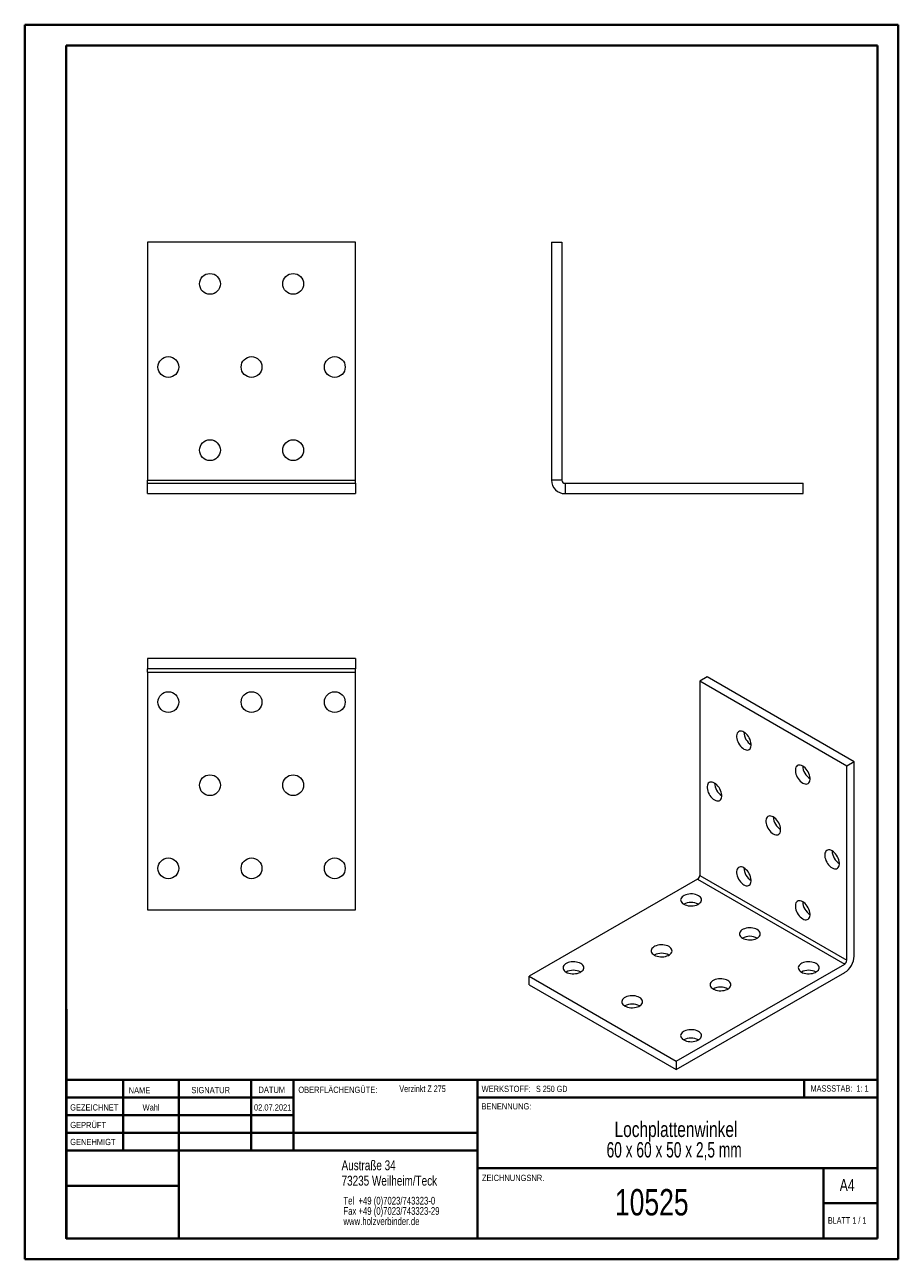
# Model space of a CAD drawing. Header units: millimetres. Extents: x 0 to 210, y 0 to 297.
import ezdxf

# ---------------------------------------------------------------- set-up
doc = ezdxf.new("R2010")
doc.units = ezdxf.units.MM
doc.styles.add('SLDTEXTSTYLE0', font='TXT', dxfattribs={"width": 0.75})
doc.styles.add('SLDTEXTSTYLE1', font='TXT', dxfattribs={"width": 0.681818})
doc.styles.add('SLDTEXTSTYLE2', font='TXT', dxfattribs={"width": 0.7})
doc.styles.add('SLDTEXTSTYLE3', font='TXT', dxfattribs={"width": 0.6875})
doc.styles.add('SLDTEXTSTYLE4', font='TXT', dxfattribs={"width": 0.666667})

# ---------------------------------------------------------------- blocks, each defined once
blk = doc.blocks.new('SW_NOTE_0')
at = {"color": 0, "linetype": 'Continuous', "lineweight": 0, "char_height": 1.8521, "attachment_point": 1, "style": 'SLDTEXTSTYLE0'}
for s, insert in [('Tel  +49 (0)7023/743323-0', (0, 2.39)), ('Fax +49 (0)7023/743323-29', (0, -0.08)), ('www.holzverbinder.de', (0, -2.55))]:
    blk.add_mtext(s, dxfattribs=dict(at, insert=insert))
blk = doc.blocks.new('SW_NOTE_1')
at = {"color": 0, "linetype": 'Continuous', "lineweight": 0, "char_height": 3.7042, "attachment_point": 2}
for s, insert, style in [('Lochplattenwinkel', (21.65, 4.77), 'SLDTEXTSTYLE0'), ('60 x 60 x 50 x 2,5 mm', (21.21, -0.16), 'SLDTEXTSTYLE4')]:
    blk.add_mtext(s, dxfattribs=dict(at, insert=insert, style=style))

msp = doc.modelspace()

# ---------------------------------------------------------------- linework, layer by layer
at = {"color": 7, "linetype": 'Continuous', "lineweight": 40}
for p, q in [((0.08, 0.21), (0.08, 297.21)), ((0.08, 297.21), (210.08, 297.21)), ((210.08, 0.21), (210.08, 297.21)), ((210.08, 292.21), (210.08, 297.21)), ((10.08, 292.21), (205.08, 292.21)), ((10.08, 5.21), (10.08, 292.21)), ((205.08, 5.21), (205.08, 292.21)), ((10.11, 60.37), (10.11, 5.12)), ((205.08, 43.37), (10.11, 43.37)), ((23.71, 43.37), (23.71, 26.37)), ((37.1, 43.37), (37.1, 5.12)), ((54.51, 43.37), (54.51, 26.37)), ((64.71, 26.37), (64.71, 43.37)), ((108.91, 43.37), (108.91, 5.12)), ((187.47, 39.12), (187.47, 43.37)), ((64.71, 39.1), (10.11, 39.1)), ((205.08, 39.12), (108.91, 39.12)), ((64.71, 34.87), (10.11, 34.87)), ((108.91, 30.62), (10.11, 30.62)), ((108.91, 26.37), (10.11, 26.37)), ((108.91, 22.12), (205.08, 22.12)), ((192.08, 5.21), (192.08, 22.21)), ((37.1, 17.87), (10.11, 17.87)), ((10.11, 13.71), (10.08, 13.71)), ((205.08, 13.71), (192.08, 13.71)), ((10.11, 9.46), (10.08, 9.46)), ((10.08, 5.21), (205.08, 5.21)), ((205.08, 5.21), (180.99, 5.21)), ((0.08, 0.21), (210.08, 0.21))]:
    msp.add_line(p, q, dxfattribs=at)
at = {"color": 7, "linetype": 'Continuous', "lineweight": 15}
for p, q in [((29.61, 244.86), (29.61, 187.64)), ((79.61, 244.86), (29.61, 244.86)), ((79.61, 187.64), (79.61, 244.86)), ((126.73, 244.86), (126.73, 187.64)), ((126.73, 244.86), (129.23, 244.86)), ((129.23, 244.86), (129.23, 187.64)), ((29.61, 187.64), (79.61, 187.64)), ((29.61, 186.9), (29.61, 187.64)), ((79.61, 186.9), (79.61, 187.64)), ((129.23, 187.64), (126.73, 187.64)), ((29.61, 186.9), (79.61, 186.9)), ((29.61, 184.4), (29.61, 186.9)), ((29.61, 184.4), (79.61, 184.4)), ((79.61, 186.9), (79.61, 184.4)), ((129.97, 186.9), (129.97, 184.4)), ((129.97, 186.9), (187.19, 186.9)), ((129.97, 184.4), (187.19, 184.4)), ((187.19, 184.4), (187.19, 186.9)), ((29.61, 144.72), (29.61, 142.22)), ((79.61, 144.72), (29.61, 144.72)), ((79.61, 144.72), (79.61, 142.22)), ((79.61, 142.22), (29.61, 142.22)), ((29.61, 141.48), (29.61, 142.22)), ((29.61, 141.48), (79.61, 141.48)), ((29.61, 141.48), (29.61, 84.26)), ((79.61, 141.48), (79.61, 142.22)), ((79.61, 84.26), (79.61, 141.48)), ((164.12, 140.31), (162.35, 139.29)), ((199.48, 119.9), (164.12, 140.31)), ((162.35, 139.29), (162.35, 92.56)), ((197.71, 118.88), (162.35, 139.29)), ((199.48, 119.9), (197.71, 118.88)), ((197.71, 72.15), (197.71, 118.88)), ((199.48, 73.17), (199.48, 119.9)), ((162.35, 92.56), (197.71, 72.15)), ((161.83, 91.66), (121.37, 68.3)), ((161.83, 91.66), (197.19, 71.25)), ((29.61, 84.26), (79.61, 84.26)), ((156.72, 47.89), (197.19, 71.25)), ((156.72, 45.85), (197.19, 69.21)), ((121.37, 68.3), (156.72, 47.89)), ((121.37, 66.26), (121.37, 68.3)), ((121.37, 66.26), (156.72, 45.85)), ((156.72, 47.89), (156.72, 45.85))]:
    msp.add_line(p, q, dxfattribs=at)
at = {"color": 7, "linetype": 'Continuous', "lineweight": 0}
for p, q in [((64.71, 39.12), (10.11, 39.12)), ((23.71, 5.21), (23.71, 5.12)), ((54.51, 5.21), (54.51, 5.12))]:
    msp.add_line(p, q, dxfattribs=at)
at = {"color": 7, "linetype": 'Continuous', "lineweight": 15, "flags": 128}
for points in [[(172.96, 122.96), (173.25, 122.82), (173.54, 122.74), (173.8, 122.72), (174.05, 122.76), (174.26, 122.86), (174.44, 123.03), (174.58, 123.24), (174.67, 123.51), (174.72, 123.81), (174.72, 124.15), (174.67, 124.51), (174.58, 124.88), (174.44, 125.26), (174.26, 125.63), (174.05, 125.98), (173.8, 126.31), (173.54, 126.6), (173.25, 126.84), (172.96, 127.04), (172.67, 127.18), (172.39, 127.26), (172.12, 127.28), (171.88, 127.24), (171.66, 127.13), (171.48, 126.97), (171.34, 126.75), (171.25, 126.49), (171.2, 126.18), (171.2, 125.85), (171.25, 125.49), (171.34, 125.11), (171.48, 124.74), (171.66, 124.37), (171.88, 124.01), (172.12, 123.69), (172.39, 123.4), (172.67, 123.15), (172.96, 122.96)], [(187.1, 114.79), (187.39, 114.65), (187.68, 114.57), (187.94, 114.55), (188.19, 114.6), (188.4, 114.7), (188.58, 114.86), (188.72, 115.08), (188.82, 115.34), (188.87, 115.65), (188.87, 115.99), (188.82, 116.35), (188.72, 116.72), (188.58, 117.1), (188.4, 117.47), (188.19, 117.82), (187.94, 118.14), (187.68, 118.43), (187.39, 118.68), (187.1, 118.87), (186.81, 119.02), (186.53, 119.1), (186.26, 119.11), (186.02, 119.07), (185.8, 118.97), (185.62, 118.8), (185.48, 118.59), (185.39, 118.32), (185.34, 118.02), (185.34, 117.68), (185.39, 117.32), (185.48, 116.95), (185.62, 116.57), (185.8, 116.2), (186.02, 115.85), (186.26, 115.52), (186.53, 115.23), (186.81, 114.99), (187.1, 114.79)], [(165.89, 110.71), (166.18, 110.57), (166.46, 110.49), (166.73, 110.47), (166.98, 110.51), (167.19, 110.62), (167.37, 110.78), (167.51, 110.99), (167.6, 111.26), (167.65, 111.56), (167.65, 111.9), (167.6, 112.26), (167.51, 112.63), (167.37, 113.01), (167.19, 113.38), (166.98, 113.73), (166.73, 114.06), (166.46, 114.35), (166.18, 114.59), (165.89, 114.79), (165.6, 114.93), (165.32, 115.01), (165.05, 115.03), (164.8, 114.99), (164.59, 114.88), (164.41, 114.72), (164.27, 114.5), (164.18, 114.24), (164.13, 113.93), (164.13, 113.6), (164.18, 113.24), (164.27, 112.86), (164.41, 112.49), (164.59, 112.12), (164.8, 111.76), (165.05, 111.44), (165.32, 111.15), (165.6, 110.9), (165.89, 110.71)], [(180.03, 102.54), (180.32, 102.4), (180.61, 102.32), (180.87, 102.3), (181.12, 102.35), (181.33, 102.45), (181.51, 102.61), (181.65, 102.83), (181.75, 103.09), (181.79, 103.4), (181.79, 103.74), (181.75, 104.1), (181.65, 104.47), (181.51, 104.85), (181.33, 105.22), (181.12, 105.57), (180.87, 105.89), (180.61, 106.18), (180.32, 106.43), (180.03, 106.63), (179.74, 106.77), (179.46, 106.85), (179.19, 106.87), (178.95, 106.82), (178.73, 106.72), (178.55, 106.56), (178.41, 106.34), (178.32, 106.08), (178.27, 105.77), (178.27, 105.43), (178.32, 105.07), (178.41, 104.7), (178.55, 104.32), (178.73, 103.95), (178.95, 103.6), (179.19, 103.28), (179.46, 102.99), (179.74, 102.74), (180.03, 102.54)], [(194.17, 94.38), (194.47, 94.24), (194.75, 94.16), (195.02, 94.14), (195.26, 94.18), (195.47, 94.29), (195.65, 94.45), (195.79, 94.67), (195.89, 94.93), (195.94, 95.24), (195.94, 95.57), (195.89, 95.93), (195.79, 96.31), (195.65, 96.68), (195.47, 97.05), (195.26, 97.4), (195.02, 97.73), (194.75, 98.02), (194.47, 98.27), (194.17, 98.46), (193.88, 98.6), (193.6, 98.68), (193.33, 98.7), (193.09, 98.66), (192.87, 98.55), (192.69, 98.39), (192.56, 98.18), (192.46, 97.91), (192.41, 97.61), (192.41, 97.27), (192.46, 96.91), (192.56, 96.54), (192.69, 96.16), (192.87, 95.79), (193.09, 95.44), (193.33, 95.11), (193.6, 94.82), (193.88, 94.58), (194.17, 94.38)], [(172.96, 90.29), (173.25, 90.15), (173.54, 90.07), (173.8, 90.06), (174.05, 90.1), (174.26, 90.2), (174.44, 90.37), (174.58, 90.58), (174.67, 90.85), (174.72, 91.15), (174.72, 91.49), (174.67, 91.85), (174.58, 92.22), (174.44, 92.6), (174.26, 92.97), (174.05, 93.32), (173.8, 93.65), (173.54, 93.94), (173.25, 94.18), (172.96, 94.38), (172.67, 94.52), (172.39, 94.6), (172.12, 94.62), (171.88, 94.57), (171.66, 94.47), (171.48, 94.31), (171.34, 94.09), (171.25, 93.83), (171.2, 93.52), (171.2, 93.18), (171.25, 92.82), (171.34, 92.45), (171.48, 92.07), (171.66, 91.7), (171.88, 91.35), (172.12, 91.03), (172.39, 90.74), (172.67, 90.49), (172.96, 90.29)], [(158.49, 85.65), (158.81, 85.49), (159.16, 85.37), (159.55, 85.28), (159.95, 85.23), (160.36, 85.23), (160.77, 85.25), (161.17, 85.32), (161.54, 85.43), (161.88, 85.57), (162.17, 85.73), (162.41, 85.93), (162.59, 86.14), (162.71, 86.37), (162.76, 86.61), (162.74, 86.85), (162.66, 87.08), (162.51, 87.3), (162.29, 87.51), (162.03, 87.69), (161.71, 87.84), (161.36, 87.96), (160.97, 88.05), (160.57, 88.1), (160.16, 88.11), (159.75, 88.08), (159.35, 88.01), (158.98, 87.91), (158.64, 87.77), (158.35, 87.6), (158.11, 87.41), (157.93, 87.19), (157.81, 86.96), (157.76, 86.73), (157.78, 86.49), (157.86, 86.26), (158.01, 86.03), (158.23, 85.83), (158.49, 85.65)], [(187.1, 82.13), (187.39, 81.99), (187.68, 81.91), (187.94, 81.89), (188.19, 81.93), (188.4, 82.04), (188.58, 82.2), (188.72, 82.42), (188.82, 82.68), (188.87, 82.99), (188.87, 83.32), (188.82, 83.68), (188.72, 84.06), (188.58, 84.43), (188.4, 84.8), (188.19, 85.16), (187.94, 85.48), (187.68, 85.77), (187.39, 86.02), (187.1, 86.21), (186.81, 86.35), (186.53, 86.43), (186.26, 86.45), (186.02, 86.41), (185.8, 86.31), (185.62, 86.14), (185.48, 85.93), (185.39, 85.66), (185.34, 85.36), (185.34, 85.02), (185.39, 84.66), (185.48, 84.29), (185.62, 83.91), (185.8, 83.54), (186.02, 83.19), (186.26, 82.86), (186.53, 82.57), (186.81, 82.33), (187.1, 82.13)], [(172.63, 77.48), (172.95, 77.33), (173.3, 77.21), (173.69, 77.12), (174.09, 77.07), (174.51, 77.06), (174.92, 77.09), (175.31, 77.16), (175.68, 77.26), (176.02, 77.4), (176.31, 77.57), (176.55, 77.76), (176.73, 77.98), (176.85, 78.21), (176.9, 78.44), (176.88, 78.68), (176.8, 78.91), (176.65, 79.14), (176.44, 79.34), (176.17, 79.52), (175.86, 79.68), (175.5, 79.8), (175.12, 79.89), (174.71, 79.94), (174.3, 79.94), (173.89, 79.92), (173.49, 79.85), (173.12, 79.74), (172.79, 79.6), (172.49, 79.44), (172.25, 79.24), (172.07, 79.03), (171.96, 78.8), (171.9, 78.56), (171.92, 78.32), (172.01, 78.09), (172.16, 77.87), (172.37, 77.66), (172.63, 77.48)], [(151.42, 73.4), (151.74, 73.25), (152.09, 73.12), (152.48, 73.04), (152.88, 72.99), (153.29, 72.98), (153.7, 73.01), (154.1, 73.08), (154.47, 73.18), (154.8, 73.32), (155.1, 73.49), (155.34, 73.68), (155.52, 73.9), (155.64, 74.12), (155.69, 74.36), (155.67, 74.6), (155.59, 74.83), (155.44, 75.05), (155.22, 75.26), (154.96, 75.44), (154.64, 75.6), (154.29, 75.72), (153.9, 75.8), (153.5, 75.85), (153.09, 75.86), (152.68, 75.83), (152.28, 75.77), (151.91, 75.66), (151.57, 75.52), (151.28, 75.35), (151.04, 75.16), (150.86, 74.95), (150.74, 74.72), (150.69, 74.48), (150.71, 74.24), (150.79, 74.01), (150.94, 73.79), (151.15, 73.58), (151.42, 73.4)], [(130.21, 69.32), (130.52, 69.16), (130.88, 69.04), (131.26, 68.96), (131.67, 68.91), (132.08, 68.9), (132.49, 68.93), (132.88, 68.99), (133.26, 69.1), (133.59, 69.24), (133.88, 69.41), (134.12, 69.6), (134.3, 69.81), (134.42, 70.04), (134.47, 70.28), (134.46, 70.52), (134.37, 70.75), (134.22, 70.97), (134.01, 71.18), (133.74, 71.36), (133.43, 71.51), (133.07, 71.64), (132.69, 71.72), (132.29, 71.77), (131.87, 71.78), (131.46, 71.75), (131.07, 71.68), (130.7, 71.58), (130.36, 71.44), (130.07, 71.27), (129.83, 71.08), (129.65, 70.86), (129.53, 70.64), (129.48, 70.4), (129.5, 70.16), (129.58, 69.93), (129.73, 69.7), (129.94, 69.5), (130.21, 69.32)], [(186.78, 69.32), (187.09, 69.16), (187.45, 69.04), (187.83, 68.96), (188.24, 68.91), (188.65, 68.9), (189.06, 68.93), (189.45, 68.99), (189.82, 69.1), (190.16, 69.24), (190.45, 69.41), (190.69, 69.6), (190.87, 69.81), (190.99, 70.04), (191.04, 70.28), (191.03, 70.52), (190.94, 70.75), (190.79, 70.97), (190.58, 71.18), (190.31, 71.36), (190, 71.51), (189.64, 71.64), (189.26, 71.72), (188.85, 71.77), (188.44, 71.78), (188.03, 71.75), (187.64, 71.68), (187.26, 71.58), (186.93, 71.44), (186.64, 71.27), (186.4, 71.08), (186.22, 70.86), (186.1, 70.64), (186.05, 70.4), (186.06, 70.16), (186.15, 69.93), (186.3, 69.7), (186.51, 69.5), (186.78, 69.32)], [(165.56, 65.24), (165.88, 65.08), (166.23, 64.96), (166.62, 64.87), (167.02, 64.82), (167.43, 64.81), (167.84, 64.84), (168.24, 64.91), (168.61, 65.02), (168.95, 65.16), (169.24, 65.32), (169.48, 65.52), (169.66, 65.73), (169.78, 65.96), (169.83, 66.2), (169.81, 66.44), (169.73, 66.67), (169.58, 66.89), (169.37, 67.1), (169.1, 67.28), (168.78, 67.43), (168.43, 67.55), (168.04, 67.64), (167.64, 67.69), (167.23, 67.7), (166.82, 67.67), (166.42, 67.6), (166.05, 67.5), (165.72, 67.36), (165.42, 67.19), (165.18, 67), (165, 66.78), (164.88, 66.55), (164.83, 66.32), (164.85, 66.08), (164.94, 65.85), (165.09, 65.62), (165.3, 65.42), (165.56, 65.24)], [(144.35, 61.15), (144.67, 61), (145.02, 60.88), (145.4, 60.79), (145.81, 60.74), (146.22, 60.73), (146.63, 60.76), (147.03, 60.83), (147.4, 60.93), (147.73, 61.07), (148.03, 61.24), (148.27, 61.44), (148.45, 61.65), (148.56, 61.88), (148.62, 62.12), (148.6, 62.35), (148.51, 62.59), (148.36, 62.81), (148.15, 63.01), (147.89, 63.2), (147.57, 63.35), (147.22, 63.47), (146.83, 63.56), (146.43, 63.61), (146.01, 63.62), (145.61, 63.59), (145.21, 63.52), (144.84, 63.41), (144.5, 63.28), (144.21, 63.11), (143.97, 62.91), (143.79, 62.7), (143.67, 62.47), (143.62, 62.23), (143.64, 62), (143.72, 61.76), (143.87, 61.54), (144.08, 61.34), (144.35, 61.15)], [(158.49, 52.99), (158.81, 52.84), (159.16, 52.71), (159.55, 52.63), (159.95, 52.58), (160.36, 52.57), (160.77, 52.6), (161.17, 52.67), (161.54, 52.77), (161.88, 52.91), (162.17, 53.08), (162.41, 53.27), (162.59, 53.49), (162.71, 53.71), (162.76, 53.95), (162.74, 54.19), (162.66, 54.42), (162.51, 54.64), (162.29, 54.85), (162.03, 55.03), (161.71, 55.19), (161.36, 55.31), (160.97, 55.39), (160.57, 55.44), (160.16, 55.45), (159.75, 55.42), (159.35, 55.36), (158.98, 55.25), (158.64, 55.11), (158.35, 54.94), (158.11, 54.75), (157.93, 54.54), (157.81, 54.31), (157.76, 54.07), (157.78, 53.83), (157.86, 53.6), (158.01, 53.38), (158.23, 53.17), (158.49, 52.99)]]:
    msp.add_lwpolyline(points, dxfattribs=at)
at = {"color": 7, "linetype": 'Continuous', "lineweight": 15}
for centre in [(44.61, 234.86), (64.61, 234.86), (34.61, 214.86), (54.61, 214.86), (74.61, 214.86), (44.61, 194.86), (64.61, 194.86), (34.61, 134.26), (54.61, 134.26), (74.61, 134.26), (44.61, 114.26), (64.61, 114.26), (34.61, 94.26), (54.61, 94.26), (74.61, 94.26)]:
    msp.add_circle(centre, 2.5, dxfattribs=at)
for centre, radius, start, end in [((129.97, 187.64), 3.24, 180, 270), ((129.97, 187.64), 0.737, 180, 270), ((176.76, 127.19), 3.8, 182.2957, 237.6989), ((190.9, 119.03), 3.8, 182.2957, 237.6989), ((169.69, 114.94), 3.8, 182.2957, 237.6989), ((183.83, 106.78), 3.8, 182.2957, 237.6989), ((197.97, 98.61), 3.8, 182.2957, 237.6989), ((161.22, 92.61), 1.13, 302.6055, 357.3945), ((176.76, 94.53), 3.8, 182.2957, 237.6989), ((190.9, 86.37), 3.8, 182.2957, 237.6989), ((160.26, 82.28), 3.8, 62.3118, 117.6882), ((174.4, 74.11), 3.8, 62.3118, 117.6882), ((153.19, 70.03), 3.8, 62.3118, 117.6882), ((194.54, 73.38), 4.94, 302.3869, 357.6131), ((196.58, 72.2), 1.13, 302.6055, 357.3945), ((131.98, 65.95), 3.8, 62.3118, 117.6882), ((188.54, 65.95), 3.8, 62.3118, 117.6882), ((167.33, 61.87), 3.8, 62.3118, 117.6882), ((146.12, 57.79), 3.8, 62.3118, 117.6882), ((160.26, 49.62), 3.8, 62.3118, 117.6882)]:
    msp.add_arc(centre, radius, start, end, dxfattribs=at)

# ---------------------------------------------------------------- block references
at = {"color": 7, "linetype": 'Continuous', "lineweight": 0}
for name, p in [('SW_NOTE_1', (134.99, 28.57)), ('SW_NOTE_0', (76.7, 12.85))]:
    msp.add_blockref(name, p, dxfattribs=at)

# ---------------------------------------------------------------- texts
for s, insert, char_height, attachment_point, style in [('NAME', (25.07, 41.62), 1.5, 1, 'SLDTEXTSTYLE0'), ('SIGNATUR', (40.14, 41.68), 1.5, 1, 'SLDTEXTSTYLE0'), ('DATUM', (56.28, 41.74), 1.5, 1, 'SLDTEXTSTYLE0'), ('OBERFLÄCHENGÜTE:', (65.86, 41.74), 1.5, 1, 'SLDTEXTSTYLE0'), ('Verzinkt Z 275', (90.14, 42.03), 1.5875, 1, 'SLDTEXTSTYLE0'), ('WERKSTOFF:', (109.91, 41.96), 1.5, 1, 'SLDTEXTSTYLE0'), ('S 250 GD', (122.99, 41.96), 1.5, 1, 'SLDTEXTSTYLE3'), ('MASSSTAB:  1: 1', (188.99, 42.07), 1.5, 1, 'SLDTEXTSTYLE2'), ('GEZEICHNET', (11, 37.51), 1.5, 1, 'SLDTEXTSTYLE0'), ('Wahl', (30.46, 37.5), 1.499, 2, 'SLDTEXTSTYLE0'), ('02.07.2021', (59.69, 37.5), 1.499, 2, 'SLDTEXTSTYLE0'), ('BENENNUNG:', (109.88, 37.77), 1.5, 1, 'SLDTEXTSTYLE0'), ('GEPRÜFT', (11.03, 33.28), 1.5, 1, 'SLDTEXTSTYLE0'), ('GENEHMIGT', (11.02, 29.19), 1.5, 1, 'SLDTEXTSTYLE0'), ('Austraße 34', (76.25, 24.02), 2.3813, 1, 'SLDTEXTSTYLE0'), ('73235 Weilheim/Teck', (76.25, 20.32), 2.3813, 1, 'SLDTEXTSTYLE0'), ('ZEICHNUNGSNR.', (110, 20.55), 1.5, 1, 'SLDTEXTSTYLE0'), ('A4', (196, 19.52), 2.91, 1, 'SLDTEXTSTYLE0'), ('10525', (150.82, 17.12), 6.35, 2, 'SLDTEXTSTYLE0'), ('BLATT 1 / 1', (193.16, 10.36), 1.5875, 1, 'SLDTEXTSTYLE1')]:
    msp.add_mtext(s, dxfattribs=dict(at, insert=insert, char_height=char_height, attachment_point=attachment_point, style=style))

doc.saveas('drawing.dxf')
